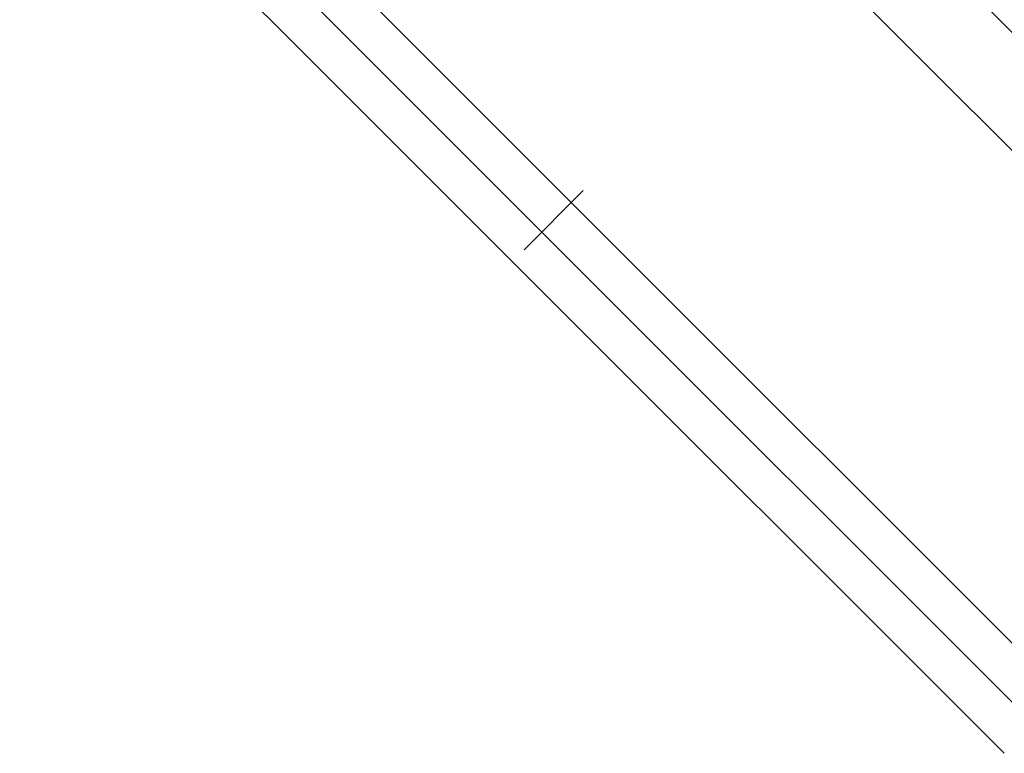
# Model space of a CAD drawing. Header units: millimetres. Extents: x -1690 to 192, y -898 to 54.
# Tile 166 of 256: x 138 to 156, y -897 to -884. Entities that reach past the tile are written whole.
import ezdxf

# ---------------------------------------------------------------- set-up
doc = ezdxf.new("R2010")
doc.units = ezdxf.units.MM
doc.header["$MEASUREMENT"] = 0
doc.layers.add('OVIDIO 186x93x72h', color=7, linetype='Continuous')

msp = doc.modelspace()

# ---------------------------------------------------------------- linework, layer by layer
at = {"layer": 'OVIDIO 186x93x72h', "extrusion": (-0.202852, 0.108979, 0.973126)}
for points in [[(701.612, 553.598), (701.612, 714.254)], [(701.612, 714.254), (701.612, 553.598)], [(701.907, 714.254), (701.907, 553.598)], [(702.202, 553.598), (702.202, 714.254)], [(702.202, 714.254), (702.202, 553.598)]]:
    msp.add_lwpolyline(points, dxfattribs=at)
at = {"layer": 'OVIDIO 186x93x72h', "extrusion": (0.26556, 0.881185, 0.391139)}
for points in [[(-416.257, 972.859), (-369.936, 912.741)], [(-369.936, 912.741), (-416.257, 972.859)]]:
    msp.add_lwpolyline(points, dxfattribs=at)
at = {"layer": 'OVIDIO 186x93x72h', "extrusion": (0.265507, 0.881208, 0.391124)}
for points in [[(-369.863, 914.174), (-415.483, 973.394)], [(-415.483, 973.394), (-369.863, 914.174)]]:
    msp.add_lwpolyline(points, dxfattribs=at)
at = {"layer": 'OVIDIO 186x93x72h'}
for points in [[(126.245, -854.721), (162.437, -890.913)], [(125.185, -855.782), (161.369, -891.966)], [(138.761, -879.258), (156.431, -896.928)]]:
    msp.add_lwpolyline(points, dxfattribs=at)
at = {"layer": 'OVIDIO 186x93x72h', "extrusion": (0.000405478, -0.000405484, 1)}
for points in [[(156.964, -896.401), (139.292, -878.729)], [(139.292, -878.729), (156.964, -896.401)]]:
    msp.add_lwpolyline(points, dxfattribs=at)
at = {"layer": 'OVIDIO 186x93x72h', "extrusion": (8.00279e-07, -8.00276e-07, 1)}
for points in [[(138.23, -879.789), (155.899, -897.457)], [(155.899, -897.457), (138.23, -879.789)]]:
    msp.add_lwpolyline(points, dxfattribs=at)
at = {"layer": 'OVIDIO 186x93x72h', "extrusion": (0, 1, 0)}
for points in [[(-165.568, 718.874), (749.111, 718.874)], [(749.111, 717.374), (-165.568, 717.374)], [(749.111, 718.874), (-165.568, 718.874)], [(-165.568, 717.374), (749.111, 717.374)], [(-165.57, 716.988), (749.111, 716.988)], [(-165.189, 715.085), (749.111, 715.085)], [(749.111, 715.085), (-165.189, 715.085)], [(-165.568, 717.333), (749.111, 717.333)]]:
    msp.add_lwpolyline(points, dxfattribs=at)
at = {"layer": 'OVIDIO 186x93x72h', "extrusion": (7.53877e-07, 1, 0)}
for points in [[(749.11, 716.428), (-165.19, 716.426)], [(-165.19, 716.426), (749.11, 716.428)]]:
    msp.add_lwpolyline(points, dxfattribs=at)
at = {"layer": 'OVIDIO 186x93x72h', "extrusion": (0.015219, 0.015219, 0.999768)}
msp.add_lwpolyline([(148.153, -887.458), (147.092, -888.519)], dxfattribs=at)

doc.saveas('drawing.dxf')
